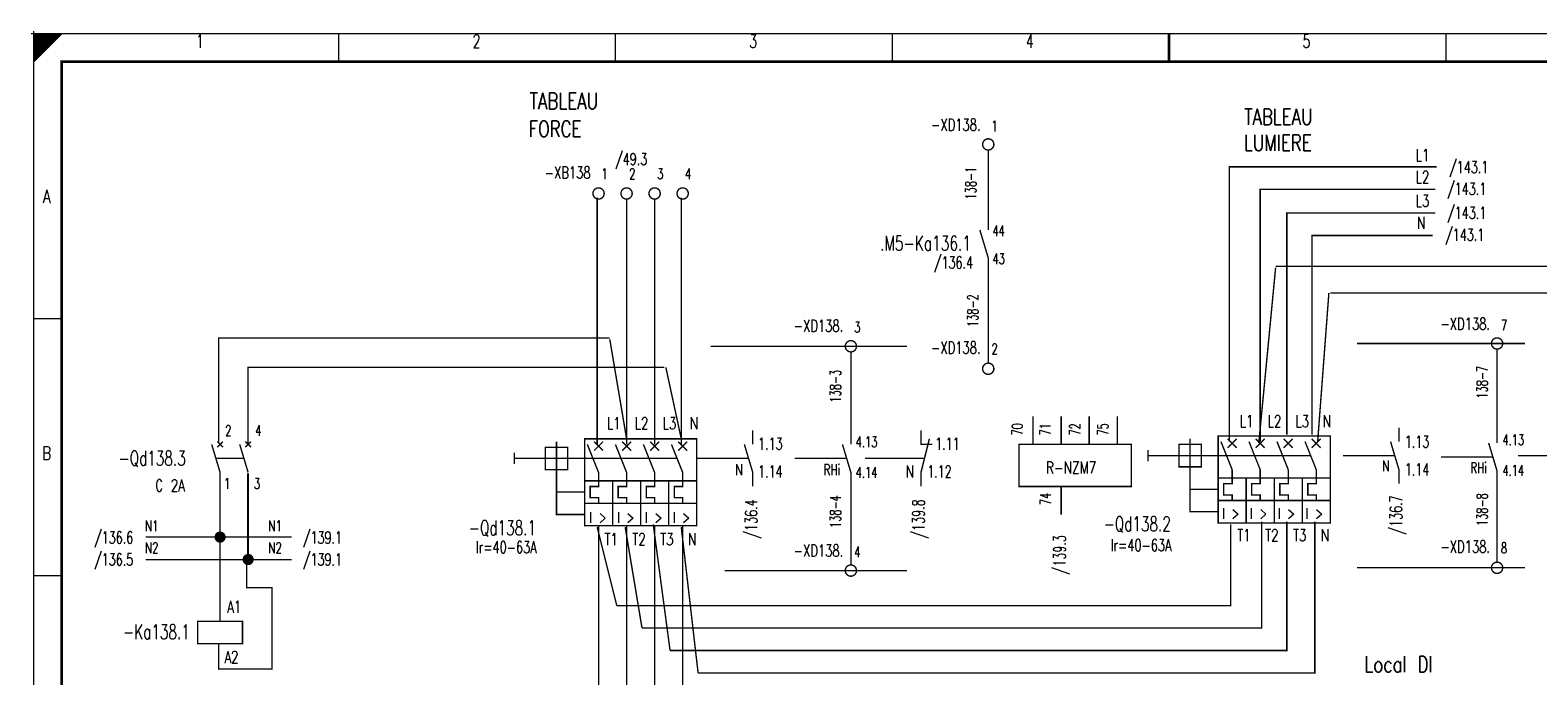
# Model space of a CAD drawing. Header units: centimetres. Extents: x -1 to 409, y 0 to 286.
# Tile 2 of 3: x -1 to 268, y 170 to 286. Entities that reach past the tile are written whole.
import ezdxf
from ezdxf.enums import TextEntityAlignment as Align

# ---------------------------------------------------------------- set-up
doc = ezdxf.new("R2010")
doc.units = ezdxf.units.CM
doc.header["$MEASUREMENT"] = 0
doc.linetypes.add('GESTRICHELT', pattern=[3.75, 3, -0.75])
doc.linetypes.add('STRICH-PUNKT', pattern=[4.7, 3, -0.75, 0.2, -0.75])
doc.layers.get('0').update_dxf_attribs({"linetype": 'CONTINUOUS'})
doc.styles.get("Standard").update_dxf_attribs({"font": 'TXT', "bigfont": 'TXT'})

# ---------------------------------------------------------------- blocks, each defined once
blk = doc.blocks.new('BCIRCLE_FILLED')
at = {"color": 0, "linetype": 'Continuous', "const_width": 1, "flags": 128}
blk.add_lwpolyline([(0.5, 0, 1), (-0.5, 0, 1)], format="xyb", close=True, dxfattribs=at)

msp = doc.modelspace()

# ---------------------------------------------------------------- linework, layer by layer
at = {"color": 7, "linetype": 'Continuous'}
msp.add_line((38.17, 206.59), (38.17, 190.99), dxfattribs=at)
at = {"color": 7}
for points, const_width in [([(-0.5, 285), (0.5, 285)], 0.25), ([(-0.5, 285), (0.5, 285)], 0.25), ([(-0.5, 285), (0.5, 285)], 0.25), ([(-0.5, 285), (0.5, 285)], 0.25), ([(-0.5, 285), (0.5, 285)], 0.25), ([(-0.5, 285), (0.5, 285)], 0.25), ([(-0.5, 285), (0.5, 285)], 0.25), ([(-0.5, 285), (0.5, 285)], 0.25), ([(-0.5, 285), (0.5, 285)], 0.25), ([(-0.5, 285), (0.5, 285)], 0.25), ([(-0.5, 285), (0.5, 285)], 0.25), ([(-0.5, 285), (0.5, 285)], 0.25), ([(-0.5, 285), (0.5, 285)], 0.25), ([(-0.5, 285), (0.5, 285)], 0.25), ([(-0.5, 285), (0.5, 285)], 0.25), ([(-0.5, 285), (0.5, 285)], 0.25), ([(-0.5, 285), (0.5, 285)], 0.25), ([(-0.5, 285), (0.5, 285)], 0.25), ([(-0.5, 285), (0.5, 285)], 0.25), ([(-0.5, 285), (0.5, 285)], 0.25), ([(-0.5, 285), (0.5, 285)], 0.25), ([(-0.5, 285), (0.5, 285)], 0.25), ([(-0.5, 285), (0.5, 285)], 0.25), ([(-0.5, 285), (0.5, 285)], 0.25), ([(-0.5, 285), (0.5, 285)], 0.25), ([(-0.5, 285), (0.5, 285)], 0.25), ([(-0.5, 285), (0.5, 285)], 0.25), ([(-0.5, 285), (0.5, 285)], 0.25), ([(-0.5, 285), (0.5, 285)], 0.25), ([(-0.5, 285), (0.5, 285)], 0.25), ([(-0.5, 285), (0.5, 285)], 0.25), ([(-0.5, 285), (0.5, 285)], 0.25), ([(-0.5, 285), (0.5, 285)], 0.25), ([(-0.5, 285), (0.5, 285)], 0.25), ([(-0.5, 285), (0.5, 285)], 0.25), ([(-0.5, 285), (0.5, 285)], 0.25), ([(-0.5, 285), (0.5, 285)], 0.25), ([(-0.5, 285), (0.5, 285)], 0.25), ([(-0.5, 285), (0.5, 285)], 0.25), ([(-0.5, 285), (0.5, 285)], 0.25), ([(-0.5, 285), (0.5, 285)], 0.25), ([(-0.5, 285), (0.5, 285)], 0.25), ([(-0.5, 285), (0.5, 285)], 0.25), ([(-0.5, 285), (0.5, 285)], 0.25), ([(-0.5, 285), (0.5, 285)], 0.25), ([(-0.5, 285), (0.5, 285)], 0.25), ([(-0.5, 285), (0.5, 285)], 0.25), ([(-0.5, 285), (0.5, 285)], 0.25), ([(-0.5, 285), (0.5, 285)], 0.25), ([(-0.5, 285), (0.5, 285)], 0.25), ([(-0.5, 285), (0.5, 285)], 0.25), ([(-0.5, 285), (0.5, 285)], 0.25), ([(-0.5, 285), (0.5, 285)], 0.25), ([(-0.5, 285), (0.5, 285)], 0.25), ([(-0.5, 285), (0.5, 285)], 0.25), ([(-0.5, 285), (0.5, 285)], 0.25), ([(-0.5, 285), (0.5, 285)], 0.25), ([(-0.5, 285), (0.5, 285)], 0.25), ([(-0.5, 285), (0.5, 285)], 0.25), ([(0, 285.5), (0, 284.5)], 0.25), ([(0, 285.5), (0, 284.5)], 0.25), ([(0, 285.5), (0, 284.5)], 0.25), ([(0, 285.5), (0, 284.5)], 0.25), ([(0, 285.5), (0, 284.5)], 0.25), ([(0, 285.5), (0, 284.5)], 0.25), ([(0, 285.5), (0, 284.5)], 0.25), ([(0, 285.5), (0, 284.5)], 0.25), ([(0, 285.5), (0, 284.5)], 0.25), ([(0, 285.5), (0, 284.5)], 0.25), ([(0, 285.5), (0, 284.5)], 0.25), ([(0, 285.5), (0, 284.5)], 0.25), ([(0, 285.5), (0, 284.5)], 0.25), ([(0, 285.5), (0, 284.5)], 0.25), ([(0, 285.5), (0, 284.5)], 0.25), ([(0, 285.5), (0, 284.5)], 0.25), ([(0, 285.5), (0, 284.5)], 0.25), ([(0, 285.5), (0, 284.5)], 0.25), ([(0, 285.5), (0, 284.5)], 0.25), ([(0, 285.5), (0, 284.5)], 0.25), ([(0, 285.5), (0, 284.5)], 0.25), ([(0, 285.5), (0, 284.5)], 0.25), ([(0, 285.5), (0, 284.5)], 0.25), ([(0, 285.5), (0, 284.5)], 0.25), ([(0, 285.5), (0, 284.5)], 0.25), ([(0, 285.5), (0, 284.5)], 0.25), ([(0, 285.5), (0, 284.5)], 0.25), ([(0, 285.5), (0, 284.5)], 0.25), ([(0, 285.5), (0, 284.5)], 0.25), ([(0, 285.5), (0, 284.5)], 0.25), ([(0, 285.5), (0, 284.5)], 0.25), ([(0, 285.5), (0, 284.5)], 0.25), ([(0, 285.5), (0, 284.5)], 0.25), ([(0, 285.5), (0, 284.5)], 0.25), ([(0, 285.5), (0, 284.5)], 0.25), ([(0, 285.5), (0, 284.5)], 0.25), ([(0, 285.5), (0, 284.5)], 0.25), ([(0, 285.5), (0, 284.5)], 0.25), ([(0, 285.5), (0, 284.5)], 0.25), ([(0, 285.5), (0, 284.5)], 0.25), ([(0, 285.5), (0, 284.5)], 0.25), ([(0, 285.5), (0, 284.5)], 0.25), ([(0, 285.5), (0, 284.5)], 0.25), ([(0, 285.5), (0, 284.5)], 0.25), ([(0, 285.5), (0, 284.5)], 0.25), ([(0, 285.5), (0, 284.5)], 0.25), ([(0, 285.5), (0, 284.5)], 0.25), ([(0, 285.5), (0, 284.5)], 0.25), ([(0, 285.5), (0, 284.5)], 0.25), ([(0, 285.5), (0, 284.5)], 0.25), ([(0, 285.5), (0, 284.5)], 0.25), ([(0, 285.5), (0, 284.5)], 0.25), ([(0, 285.5), (0, 284.5)], 0.25), ([(0, 285.5), (0, 284.5)], 0.25), ([(0, 285.5), (0, 284.5)], 0.25), ([(0, 285.5), (0, 284.5)], 0.25), ([(0, 285.5), (0, 284.5)], 0.25), ([(0, 285.5), (0, 284.5)], 0.25), ([(0, 285.5), (0, 284.5)], 0.25), ([(54.38, 285), (54.38, 280)], 0.25), ([(103.75, 285), (103.75, 280)], 0.25), ([(153.12, 285), (153.12, 280)], 0.25), ([(202.5, 280), (202.5, 285)], 0.5), ([(202.5, 285), (202.5, 280)], 0.25), ([(251.88, 285), (251.88, 280)], 0.25), ([(168.75, 250), (170.25, 245)], 0.25), ([(218.5, 212), (221.5, 243.25)], 0.25), ([(229, 212.25), (231, 238.75)], 0.25), ([(0, 234.17), (5, 234.17)], 0.25), ([(105.75, 212.75), (102.75, 230.5)], 0.25), ([(115.5, 212.75), (112.75, 225.5)], 0.25), ([(178.25, 211.75), (178.25, 216.75)], 0.25), ([(183.25, 211.75), (183.25, 216.75)], 0.25), ([(188.25, 211.75), (188.25, 216.75)], 0.25), ([(193.25, 211.75), (193.25, 216.75)], 0.25), ([(128.25, 214.25), (128.25, 211.75)], 0.25), ([(206.25, 212.75), (206.25, 207.75)], 0.25), ([(212.95, 212.75), (214.55, 211.15)], 0.25), ([(214.55, 212.75), (212.95, 211.15)], 0.25), ([(217.95, 212.75), (219.55, 211.15)], 0.25), ([(219.55, 212.75), (217.95, 211.15)], 0.25), ([(222.95, 212.75), (224.55, 211.15)], 0.25), ([(224.55, 212.75), (222.95, 211.15)], 0.25), ([(227.95, 212.75), (229.55, 211.15)], 0.25), ([(229.55, 212.75), (227.95, 211.15)], 0.25), ([(243.5, 214.75), (243.5, 212.25)], 0.25), ([(31.75, 211.75), (33.25, 206.75)], 0.25), ([(33.75, 212.25), (32.75, 211.25)], 0.25), ([(32.75, 212.25), (33.75, 211.25)], 0.25), ([(36.75, 211.75), (38.25, 206.75)], 0.25), ([(38.75, 212.25), (37.75, 211.25)], 0.25), ([(37.75, 212.25), (38.75, 211.25)], 0.25), ([(85.75, 210.25), (85.75, 208.25)], 0.25), ([(93.25, 212.25), (93.25, 207.25)], 0.25), ([(100.75, 206.75), (98.75, 211.75)], 0.25), ([(99.95, 212.25), (101.55, 210.65)], 0.25), ([(101.55, 212.25), (99.95, 210.65)], 0.25), ([(105.75, 206.75), (103.75, 211.75)], 0.25), ([(104.95, 212.25), (106.55, 210.65)], 0.25), ([(106.55, 212.25), (104.95, 210.65)], 0.25), ([(110.75, 206.75), (108.75, 211.75)], 0.25), ([(109.95, 212.25), (111.55, 210.65)], 0.25), ([(111.55, 212.25), (109.95, 210.65)], 0.25), ([(115.75, 206.75), (113.75, 211.75)], 0.25), ([(114.95, 212.25), (116.55, 210.65)], 0.25), ([(116.55, 212.25), (114.95, 210.65)], 0.25), ([(198.75, 210.75), (198.75, 208.75)], 0.25), ([(204.25, 209.75), (208.25, 209.75)], 0.25), ([(213.75, 207.25), (211.75, 212.25)], 0.25), ([(218.75, 207.25), (216.75, 212.25)], 0.25), ([(223.75, 207.25), (221.75, 212.25)], 0.25), ([(228.75, 207.25), (226.75, 212.25)], 0.25), ([(91.25, 209.25), (95.25, 209.25)], 0.25), ([(103.25, 205.25), (103.25, 197.25)], 0.25), ([(108.25, 205.25), (108.25, 197.25)], 0.25), ([(183.25, 204.25), (183.25, 199.25)], 0.25), ([(216.25, 205.75), (216.25, 197.75)], 0.25), ([(221.25, 205.75), (221.25, 197.75)], 0.25), ([(211.25, 201.75), (226.25, 201.75)], 0.25), ([(98.25, 201.25), (113.25, 201.25)], 0.25), ([(100.5, 197), (104, 183)], 0.25), ([(105.5, 197), (108.5, 179)], 0.25), ([(110.5, 197.5), (113.5, 175)], 0.25), ([(115.5, 197), (118.5, 171)], 0.25), ([(0, 188.33), (5, 188.33)], 0.25)]:
    msp.add_lwpolyline(points, dxfattribs=dict(at, const_width=const_width))
at = {"color": 7, "const_width": 0.25, "flags": 128}
for points in [[(0, 285), (5, 285), (0, 280), (0, 285)], [(0, 142.5), (0, 285), (405, 285), (405, 0), (0, 0), (0, 142.5)], [(0.25, 285), (0.25, 280.25), (0.5, 280.5), (0.5, 285), (0.75, 285), (0.75, 280.75), (1, 281), (1, 285), (1.25, 285), (1.25, 281.25), (1.5, 281.5), (1.5, 285), (1.75, 285), (1.75, 281.75), (2, 282)], [(2, 282), (2, 285), (2.25, 285), (2.25, 282.25), (2.5, 282.5), (2.5, 285), (2.75, 285), (2.75, 282.75), (3, 283), (3, 285), (3.25, 285), (3.25, 283.25), (3.5, 283.5), (3.5, 285), (3.75, 285)], [(3.75, 285), (3.75, 283.75), (4, 284), (4, 285), (4.25, 285), (4.25, 284.25), (4.5, 284.5), (4.5, 285), (4.75, 285), (4.75, 284.75)], [(170.25, 250), (170.25, 264.25)], [(213.25, 212.25), (213.25, 261.25), (250.25, 261.25)], [(100.5, 211.75), (100.5, 255.75)], [(105.75, 211.75), (105.75, 255.5)], [(110.75, 211.75), (110.75, 255.5)], [(115.5, 211.75), (115.5, 255.75)], [(218.75, 212.25), (218.75, 257.25), (250, 257.25)], [(250, 253), (223.5, 253), (223.5, 213.5)], [(249.5, 249), (228, 249), (228, 213.5)], [(170.25, 226.25), (170.25, 245)], [(323.5, 212.75), (323.5, 243.5), (221.5, 243.5)], [(328.5, 212.75), (328.5, 238.75), (231.25, 238.75)], [(33, 212.25), (33, 230.75), (102.75, 230.75)], [(38.25, 211.75), (38.25, 225.5), (112.5, 225.5)], [(158.25, 214.25), (158.25, 211.75), (160.25, 211.75)], [(159.75, 212.75), (158.25, 206.75), (158.25, 204.25)], [(126.75, 211.75), (128.25, 206.75), (128.25, 204.25)], [(242, 212.25), (243.5, 207.25), (243.5, 204.75)], [(213.75, 207.25), (213.75, 204.75), (212.25, 204.75), (212.25, 202.75), (213.75, 202.75), (213.75, 201.75)], [(218.75, 207.25), (218.75, 204.75), (217.25, 204.75), (217.25, 202.75), (218.75, 202.75), (218.75, 201.75)], [(223.75, 207.25), (223.75, 204.75), (222.25, 204.75), (222.25, 202.75), (223.75, 202.75), (223.75, 201.75)], [(228.75, 207.25), (228.75, 204.75), (227.25, 204.75), (227.25, 202.75), (228.75, 202.75), (228.75, 201.75)], [(33.25, 185), (33.25, 206.75)], [(98.25, 205.25), (118.25, 205.25), (118.25, 201.25), (113.25, 201.25), (113.25, 197.25), (118.25, 197.25), (118.25, 201.25)], [(100.75, 206.75), (100.75, 204.25), (99.25, 204.25), (99.25, 202.25), (100.75, 202.25), (100.75, 201.25)], [(105.75, 206.75), (105.75, 204.25), (104.25, 204.25), (104.25, 202.25), (105.75, 202.25), (105.75, 201.25)], [(110.75, 206.75), (110.75, 204.25), (109.25, 204.25), (109.25, 202.25), (110.75, 202.25), (110.75, 201.25)], [(115.75, 206.75), (115.75, 204.25), (114.25, 204.25), (114.25, 202.25), (115.75, 202.25), (115.75, 201.25)], [(211.25, 205.75), (231.25, 205.75), (231.25, 201.75), (226.25, 201.75), (226.25, 197.75), (231.25, 197.75), (231.25, 201.75)], [(28, 126.5), (100.75, 126.5), (100.75, 197.25)], [(28, 117), (110.75, 117), (110.75, 197.25)], [(79.75, 121.5), (105.75, 121.5), (105.75, 197.25)], [(84.75, 111.5), (115.75, 111.5), (115.75, 197.25)], [(213.5, 197.5), (213.5, 183), (104, 183)], [(219, 198), (219, 179), (108.5, 179)], [(223.5, 198), (223.5, 175), (113.5, 175)], [(228.5, 198), (228.5, 171), (118.5, 171)], [(46, 195.22), (20, 195.22)], [(33.25, 180.22), (33.25, 195.22)], [(46, 191.22), (20, 191.22)], [(33, 176.22), (33, 171.72), (42.5, 171.72), (42.5, 186.22), (38, 186.22), (38, 190.72)]]:
    msp.add_lwpolyline(points, dxfattribs=at)
at = {"color": 7, "flags": 128}
for points, const_width in [([(0, 285), (405, 285), (405, 0), (0, 0)], 0.25), ([(5, 280), (400, 280), (400, 5), (5, 5)], 0.5), ([(5, 280), (400, 280), (400, 5), (5, 5)], 0.25), ([(98.25, 212.75), (118.25, 212.75), (118.25, 205.25), (98.25, 205.25)], 0.25), ([(211.25, 213.25), (231.25, 213.25), (231.25, 205.75), (211.25, 205.75)], 0.25), ([(91.25, 207.25), (95.25, 207.25), (95.25, 211.25), (91.25, 211.25)], 0.25), ([(175.75, 211.75), (195.75, 211.75), (195.75, 204.25), (175.75, 204.25)], 0.25), ([(204.25, 207.75), (208.25, 207.75), (208.25, 211.75), (204.25, 211.75)], 0.25), ([(98.25, 197.25), (113.25, 197.25), (113.25, 205.25), (98.25, 205.25)], 0.25), ([(211.25, 197.75), (226.25, 197.75), (226.25, 205.75), (211.25, 205.75)], 0.25), ([(29.25, 176.22), (37.25, 176.22), (37.25, 180.22), (29.25, 180.22)], 0.25)]:
    msp.add_lwpolyline(points, close=True, dxfattribs=dict(at, const_width=const_width))
at = {"color": 7, "const_width": 0.25, "flags": 128}
for points in [[(171.25, 265.25, 1), (169.25, 265.25, 1)], [(101.75, 256.5, 1), (99.75, 256.5, 1)], [(106.75, 256.5, 1), (104.75, 256.5, 1)], [(111.75, 256.5, 1), (109.75, 256.5, 1)], [(116.75, 256.5, 1), (114.75, 256.5, 1)], [(171.25, 225.25, 1), (169.25, 225.25, 1)]]:
    msp.add_lwpolyline(points, format="xyb", close=True, dxfattribs=at)
at = {"color": 4, "linetype": 'STRICH-PUNKT', "const_width": 0.25}
for points in [[(120.75, 229.25), (155.75, 229.25)], [(236, 229.75), (266, 229.75)], [(261, 214.5), (261, 212)], [(123.25, 189.25), (155.75, 189.25)], [(236, 189.75), (266, 189.75)]]:
    msp.add_lwpolyline(points, dxfattribs=at)
at = {"color": 4, "const_width": 0.25, "flags": 128}
for points in [[(146.75, 229.25, 1), (144.75, 229.25, 1)], [(146.75, 189.25, 1), (144.75, 189.25, 1)]]:
    msp.add_lwpolyline(points, format="xyb", close=True, dxfattribs=at)
at = {"color": 4, "linetype": 'STRICH-PUNKT', "const_width": 0.25, "flags": 128}
for points in [[(262, 229.75, 1), (260, 229.75, 1)], [(262, 189.75, 1), (260, 189.75, 1)]]:
    msp.add_lwpolyline(points, format="xyb", close=True, dxfattribs=at)
for points in [[(261, 214.5), (261, 228.75)], [(259.5, 212), (261, 207), (261, 204.5)], [(261, 190.75), (261, 204.5)]]:
    msp.add_lwpolyline(points, dxfattribs=at)
at = {"color": 4, "const_width": 0.25, "flags": 128}
for points in [[(145.75, 214.25), (145.75, 228.25)], [(144.25, 211.75), (145.75, 206.75), (145.75, 204.25)], [(145.75, 190.25), (145.75, 204.25)]]:
    msp.add_lwpolyline(points, dxfattribs=at)
at = {"color": 4, "const_width": 0.25}
msp.add_lwpolyline([(145.75, 214.25), (145.75, 211.75)], dxfattribs=at)
at = {"color": 7, "linetype": 'GESTRICHELT', "const_width": 0.25}
for points in [[(198.75, 209.75), (204.25, 209.75)], [(208.25, 209.75), (227.75, 209.75)], [(233.5, 209.75), (242.7, 209.75)], [(264.75, 209.75), (275.25, 209.75)], [(32.5, 209.25), (37.5, 209.25)], [(85.75, 209.25), (91.25, 209.25)], [(95.25, 209.25), (114.75, 209.25)], [(118.25, 209.25), (127.45, 209.25)], [(135.75, 209.25), (144.95, 209.25)], [(148.25, 209.25), (158.75, 209.25)], [(251, 209.5), (260.2, 209.5)], [(98.25, 203.25), (93.25, 203.25)], [(211.25, 203.75), (206.25, 203.75)]]:
    msp.add_lwpolyline(points, dxfattribs=at)
at = {"color": 7, "linetype": 'GESTRICHELT', "const_width": 0.25, "flags": 128}
for points in [[(98.25, 199.25), (93.25, 199.25), (93.25, 207.25)], [(211.25, 199.75), (206.25, 199.75), (206.25, 207.75)]]:
    msp.add_lwpolyline(points, dxfattribs=at)

# ---------------------------------------------------------------- block references
at = {"color": 7}
for p in [(33.25, 195.22), (33.25, 195.22), (38.25, 191.22)]:
    msp.add_blockref('BCIRCLE_FILLED', p, dxfattribs=at)

# ---------------------------------------------------------------- texts
for s, height, width, p in [('1', 2.38, 0.672, (29.65, 284.86)), ('2', 2.38, 0.672, (78.99, 284.86)), ('3', 2.38, 0.672, (128.32, 284.86)), ('4', 2.38, 0.672, (177.66, 284.86)), ('5', 2.38, 0.672, (226.99, 284.86)), ('A', 2.38, 0.76, (2.33, 257.17)), ('B', 2.38, 0.76, (2.33, 211.39)), ('C 2A', 2.143, 0.722, (24.33, 205.5)), ('I >', 1.905, 0.717333, (100.64, 199.68)), ('I >', 1.905, 0.717333, (105.61, 199.68)), ('I >', 1.905, 0.717333, (110.58, 199.68)), ('I >', 1.905, 0.717333, (115.54, 199.68)), ('I >', 1.905, 0.717333, (213.5, 200.39)), ('I >', 1.905, 0.717333, (218.47, 200.39)), ('I >', 1.905, 0.717333, (223.44, 200.39)), ('I >', 1.905, 0.717333, (228.41, 200.39))]:
    msp.add_text(s, height=height, dxfattribs=dict(at, width=width)).set_placement(p, align=Align.TOP_CENTER)
for s, height, width, p in [('TABLEAU', 2.857, 0.76, (88.48, 274.42)), ('TABLEAU', 2.857, 0.76, (215.9, 271.58)), ('FORCE', 2.857, 0.76, (88.3, 269.45)), ('LUMIERE', 2.857, 0.76, (215.85, 266.97)), ('/49.3', 2.143, 0.6816, (103.68, 263.7)), ('/143.1', 2.143, 0.68, (252.44, 262.29)), ('/143.1', 2.143, 0.68, (252.08, 258.38)), ('/143.1', 2.143, 0.68, (252.08, 254.12)), ('44', 1.905, 0.672, (171.01, 250.79)), ('/143.1', 2.143, 0.68, (251.73, 250.22)), ('43', 1.905, 0.672, (171.01, 245.82)), ('1.13', 2.143, 0.678, (129.21, 212.95)), ('1.11', 2.143, 0.678, (160.79, 212.95)), ('1.13', 2.143, 0.678, (244.55, 213.31)), ('1.14', 2.143, 0.678, (129.21, 207.98)), ('1.12', 2.143, 0.678, (159.37, 207.98)), ('R-NZM7', 2.143, 0.734667, (180.53, 208.69)), ('1.14', 2.143, 0.678, (244.55, 208.34)), ('1', 1.91, 0.672, (33.96, 205.71)), ('3', 1.91, 0.672, (39.29, 205.71)), ('N1', 1.905, 0.716, (19.83, 198.18)), ('N1', 1.905, 0.716, (41.83, 198.18)), ('/139.1', 2.143, 0.68, (48, 196.2)), ('T1', 2.143, 0.716, (214.68, 196.63)), ('T2', 2.143, 0.716, (219.65, 196.63)), ('T3', 2.143, 0.716, (224.62, 196.63)), ('N', 2.14, 0.76, (229.55, 196.63)), ('N2', 1.905, 0.716, (19.83, 194.28)), ('N2', 1.905, 0.716, (41.83, 194.28)), ('T1', 2.143, 0.716, (101.81, 195.92)), ('T2', 2.143, 0.716, (106.78, 195.92)), ('T3', 2.143, 0.716, (111.75, 195.92)), ('N', 2.14, 0.76, (116.68, 195.92)), ('/139.1', 2.143, 0.68, (48, 192.29)), ('A2', 2.143, 0.716, (34.03, 174.9)), ('Local DI', 2.857, 0.76, (237.35, 173.97))]:
    msp.add_text(s, height=height, dxfattribs=dict(at, width=width)).set_placement(p, align=Align.TOP_LEFT)
for s, width, p in [('-XD138.', 0.704, (168.89, 267.04)), ('-XB138', 0.705333, (99.35, 258.52)), ('-XD138.', 0.704, (168.89, 227.29)), ('-XD138.', 0.704, (144.4, 191.09))]:
    msp.add_text(s, height=2.143, dxfattribs=dict(at, width=width)).set_placement(p, align=Align.BOTTOM_RIGHT)
for s, height, width, p in [('1', 1.91, 0.672, (170.83, 267)), ('1', 1.91, 0.672, (101.26, 258.48)), ('2', 1.91, 0.672, (106.23, 258.48)), ('3', 1.91, 0.672, (111.2, 258.48)), ('4', 1.91, 0.672, (116.17, 258.48)), ('2', 1.91, 0.672, (170.83, 227.25)), ('2', 1.91, 0.672, (34.18, 212.7)), ('4', 1.91, 0.672, (39.51, 212.7)), ('L1', 2.143, 0.716, (102.24, 213.8)), ('L2', 2.143, 0.716, (107.21, 213.8)), ('L3', 2.143, 0.716, (112.18, 213.8)), ('N', 2.14, 0.76, (117.01, 213.8)), ('L1', 2.143, 0.716, (215.11, 214.16)), ('L2', 2.143, 0.716, (220.08, 214.16)), ('L3', 2.143, 0.716, (225.04, 214.16)), ('N', 2.14, 0.76, (229.88, 214.16)), ('A1', 2.143, 0.716, (34.52, 181.08))]:
    msp.add_text(s, height=height, dxfattribs=dict(at, width=width)).set_placement(p, align=Align.BOTTOM_LEFT)
for s, height, width, p in [('L1', 2.143, 0.716, (248.92, 264.41)), ('L2', 2.143, 0.716, (248.92, 260.51)), ('L3', 2.143, 0.716, (248.92, 256.25)), ('N', 2.14, 0.76, (248.23, 252.35)), ('.M5-Ka136.1', 2.6194, 0.688, (167.18, 248.94)), ('/136.4', 2.143, 0.68, (167.54, 245.25)), ('/136.4', 2.143, 0.68, (167.54, 245.25)), ('-Qd138.3', 2.619, 0.68, (27.13, 210.61)), ('N', 1.91, 0.76, (126.5, 208.2)), ('N', 2.14, 0.76, (157.02, 207.98)), ('N', 1.91, 0.76, (241.85, 208.91)), ('-Qd138.2', 2.619, 0.68, (202.82, 198.9)), ('/136.6', 2.143, 0.68, (17.76, 196.2)), ('-Qd138.1', 2.619, 0.68, (89.6, 198.19)), ('Ir=40-63A', 2.143, 0.688889, (89.69, 194.5)), ('Ir=40-63A', 2.143, 0.688889, (202.91, 194.85)), ('/136.5', 2.143, 0.68, (17.76, 192.29)), ('-Ka138.1', 2.619, 0.68, (27.85, 179.66))]:
    msp.add_text(s, height=height, dxfattribs=dict(at, width=width)).set_placement(p, align=Align.TOP_RIGHT)
for s, width, p in [('138-1 ', 0.68, (166.19, 255.4)), ('138-2', 0.6768, (166.52, 232.68))]:
    msp.add_text(s, height=1.905, rotation=90, dxfattribs=dict(at, width=width)).set_placement(p, align=Align.TOP_LEFT)
at = {"color": 4, "width": 0.704}
msp.add_text('-XD138.', height=2.143, dxfattribs=at).set_placement((144.4, 231.19), align=Align.BOTTOM_RIGHT)
at = {"color": 4, "linetype": 'STRICH-PUNKT', "width": 0.704}
for p in [(259.75, 231.55), (259.75, 191.8)]:
    msp.add_text('-XD138.', height=2.143, dxfattribs=at).set_placement(p, align=Align.BOTTOM_RIGHT)
at = {"color": 4, "linetype": 'STRICH-PUNKT'}
for s, height, width, p in [('7', 1.91, 0.672, (261.69, 231.51)), ('4.14', 1.905, 0.678, (261.95, 205.6)), ('8', 1.91, 0.672, (261.69, 191.76))]:
    msp.add_text(s, height=height, dxfattribs=dict(at, width=width)).set_placement(p, align=Align.BOTTOM_LEFT)
at = {"color": 4}
for s, height, width, p in [('3', 1.91, 0.672, (146.34, 231.15)), ('4.14', 1.905, 0.678, (146.6, 205.24)), ('4', 1.91, 0.672, (146.34, 191.05))]:
    msp.add_text(s, height=height, dxfattribs=dict(at, width=width)).set_placement(p, align=Align.BOTTOM_LEFT)
at = {"color": 4, "width": 0.6768}
for s, p in [('138-3', (142.03, 219.2)), ('138-4', (142.03, 196.84))]:
    msp.add_text(s, height=1.905, rotation=90, dxfattribs=at).set_placement(p, align=Align.TOP_LEFT)
at = {"color": 4, "linetype": 'STRICH-PUNKT', "width": 0.6768}
for s, p in [('138-7', (257.38, 219.91)), ('138-8', (257.38, 197.19))]:
    msp.add_text(s, height=1.905, rotation=90, dxfattribs=at).set_placement(p, align=Align.TOP_LEFT)
at = {"color": 7, "width": 0.672}
for s, p in [('70', (176.95, 215.54)), ('71', (181.91, 215.54)), ('72', (187.24, 215.54)), ('75', (192.21, 215.54))]:
    msp.add_text(s, height=1.905, rotation=90, dxfattribs=at).set_placement(p, align=Align.BOTTOM_RIGHT)
at = {"color": 4, "width": 0.678}
msp.add_text('4.13', height=1.905, dxfattribs=at).set_placement((146.6, 213.16), align=Align.TOP_LEFT)
at = {"color": 4, "linetype": 'STRICH-PUNKT', "width": 0.678}
msp.add_text('4.13', height=1.905, dxfattribs=at).set_placement((261.95, 213.52), align=Align.TOP_LEFT)
at = {"color": 4, "width": 0.706667}
msp.add_text('RHi', height=1.905, dxfattribs=at).set_placement((143.83, 208.2), align=Align.TOP_RIGHT)
at = {"color": 4, "linetype": 'STRICH-PUNKT', "width": 0.706667}
msp.add_text('RHi', height=1.905, dxfattribs=at).set_placement((259.18, 208.55), align=Align.TOP_RIGHT)
at = {"color": 7, "width": 0.68}
for s, p in [('/136.4', (126.9, 201.95)), ('/136.4', (126.9, 201.95)), ('/139.8', (156.72, 201.95)), ('/136.7', (241.9, 202.66)), ('/136.7', (241.9, 202.66)), ('/139.3', (181.91, 195.56))]:
    msp.add_text(s, height=2.143, rotation=90, dxfattribs=at).set_placement(p, align=Align.TOP_RIGHT)
at = {"color": 7, "width": 0.672}
msp.add_text('74', height=1.905, rotation=90, dxfattribs=at).set_placement((182.01, 200.94), align=Align.BOTTOM_LEFT)

doc.saveas('drawing.dxf')
